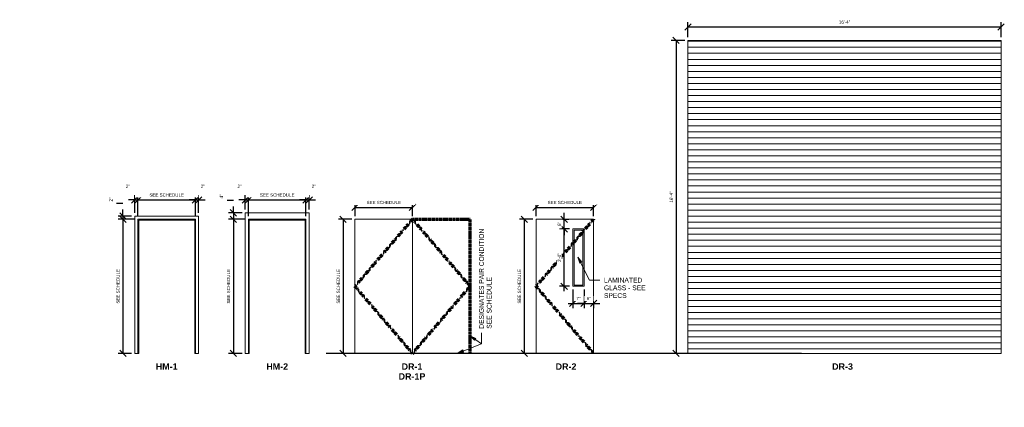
# Model space of a CAD drawing. Header units: inches. Extents: x 32 to 1061, y -183 to 263.
# Tile 1 of 16: x 32 to 649, y 20 to 263. Entities that reach past the tile are written whole.
import ezdxf

# ---------------------------------------------------------------- set-up
doc = ezdxf.new("R2010")
doc.units = ezdxf.units.IN
doc.header["$MEASUREMENT"] = 0
doc.linetypes.add('Hidden', pattern=[0.28125, 0.1875, -0.09375])
doc.linetypes.add('Hidden 1_8_', pattern=[0.1875, 0.125, -0.0625])
for name, color, linetype, lineweight in [('A-ANNO-DIMS', 211, 'Continuous', 9), ('A-DETL', 90, 'Continuous', 70), ('A-DETL-GENF', 92, 'Continuous', 9), ('A-DETL-HDLN', 90, 'Hidden 1_8_', 9), ('A-DETL-MEDM', 33, 'Continuous', 30), ('A-DETL-THIN', 151, 'Continuous', 9), ('G-ANNO-TEXT', 231, 'Continuous', 9)]:
    doc.layers.add(name, color=color, linetype=linetype, lineweight=lineweight)
doc.layers.add('PDF_Solid Fills', color=7, linetype='Continuous')
doc.styles.add('Arial', font='arial.ttf', dxfattribs={"height": 2})
doc.styles.add('Arial_B', font='arialbd.ttf', dxfattribs={"height": 0.125})
doc.dimstyles.new('Linear_-_3_32__Arial_-_INCHES', dxfattribs={"dimscale": 12, "dimtxt": 2, "dimasz": 0.333333, "dimexe": 0.25, "dimexo": 0.166667, "dimgap": 0.166667, "dimtad": 1, "dimdec": 5, "dimrnd": 0.03125, "dimzin": 3, "dimdsep": 46, "dimlunit": 4, "dimtxsty": 'Arial', "dimblk1": 'OBLIQUE', "dimblk2": 'OBLIQUE', "dimsah": 1, "dimcen": 0.09, "dimdle": 0.25, "dimazin": 0, "dimtfac": 1, "dimtdec": 5, "dimtix": 1, "dimtmove": 1, "dimatfit": 3, "dimfxl": 1, "dimtvp": 1, "dimtfill": 1, "dimfrac": 2, "dimtolj": 1, "dimtzin": 0, "dimarcsym": 2})
doc.dimstyles.new('Linear_-_3_32__Arial_-_INCHES_1', dxfattribs={"dimscale": 12, "dimtxt": 3.060778, "dimasz": 0.333333, "dimexe": 0.25, "dimexo": 0.166667, "dimgap": 0.166667, "dimtad": 1, "dimdec": 5, "dimrnd": 0.03125, "dimzin": 3, "dimdsep": 46, "dimlunit": 4, "dimtxsty": 'Arial', "dimblk1": 'OBLIQUE', "dimblk2": 'OBLIQUE', "dimsah": 1, "dimcen": 0.09, "dimdle": 0.25, "dimazin": 0, "dimtfac": 1, "dimtdec": 4, "dimtix": 1, "dimtmove": 0, "dimatfit": 3, "dimfxl": 1, "dimtvp": 1, "dimtfill": 1, "dimfrac": 2, "dimtolj": 1, "dimtzin": 0, "dimarcsym": 2})
doc.dimstyles.new('USACE_-_Slash_-_3_32__Arial', dxfattribs={"dimscale": 12, "dimtxt": 2, "dimasz": 0.333333, "dimexe": 0.25, "dimexo": 0.166667, "dimgap": 0.166667, "dimtad": 1, "dimdec": 5, "dimrnd": 0.03125, "dimzin": 1, "dimdsep": 46, "dimlunit": 4, "dimtxsty": 'Arial', "dimblk1": 'OBLIQUE', "dimblk2": 'OBLIQUE', "dimsah": 1, "dimcen": 0.09, "dimazin": 0, "dimtfac": 1, "dimtdec": 5, "dimtix": 1, "dimtmove": 0, "dimatfit": 3, "dimfxl": 1, "dimtvp": 1, "dimtfill": 1, "dimfrac": 2, "dimtolj": 1, "dimtzin": 0, "dimarcsym": 2})

# ---------------------------------------------------------------- blocks, each defined once
blk = doc.blocks.new('_Oblique')
at = {"color": 0, "linetype": 'ByBlock', "lineweight": -2}
blk.add_line((-0.5, -0.5), (0.5, 0.5), dxfattribs=at)
blk = doc.blocks.new('*D35')
at = {"layer": 'A-ANNO-DIMS', "color": 0, "lineweight": -2, "transparency": 16777216}
for p, q in [((173.65, 149.95), (169.65, 149.95)), ((173.65, 143.82), (173.65, 152.95)), ((173.65, 149.95), (175.65, 149.95)), ((175.65, 139.82), (175.65, 152.95)), ((175.65, 149.95), (179.65, 149.95))]:
    blk.add_line(p, q, dxfattribs=at)
at = {"layer": 'A-ANNO-DIMS', "color": 0, "lineweight": -2, "transparency": 16777216, "xscale": 3.999999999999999, "yscale": 3.999999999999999, "zscale": 3.999999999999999}
blk.add_blockref('_Oblique', (173.65, 149.95), dxfattribs=at)
at = {"layer": 'A-ANNO-DIMS', "color": 0, "lineweight": -2, "transparency": 16777216, "xscale": 3.999999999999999, "yscale": 3.999999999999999, "zscale": 3.999999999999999, "rotation": 180}
blk.add_blockref('_Oblique', (175.65, 149.95), dxfattribs=at)
at = {"layer": 'A-ANNO-DIMS', "color": 0, "transparency": 16777216, "insert": (168.82, 159.46), "char_height": 2, "width": 4.577, "attachment_point": 1, "line_spacing_factor": 0.941778, "style": 'Arial', "bg_fill": 3, "box_fill_scale": 1.25, "bg_fill_color": 256, "bg_fill_true_color": 13158600, "bg_fill_transparency": 0}
blk.add_mtext('\\A1;2"', dxfattribs=at)
blk = doc.blocks.new('*D36')
at = {"layer": 'A-ANNO-DIMS', "color": 0, "lineweight": -2, "transparency": 16777216}
for p, q in [((211.65, 149.95), (207.65, 149.95)), ((211.65, 139.82), (211.65, 152.95)), ((211.65, 149.95), (213.65, 149.95)), ((213.65, 143.82), (213.65, 152.95)), ((213.65, 149.95), (217.65, 149.95))]:
    blk.add_line(p, q, dxfattribs=at)
at = {"layer": 'A-ANNO-DIMS', "color": 0, "lineweight": -2, "transparency": 16777216, "xscale": 3.999999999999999, "yscale": 3.999999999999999, "zscale": 3.999999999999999}
blk.add_blockref('_Oblique', (211.65, 149.95), dxfattribs=at)
at = {"layer": 'A-ANNO-DIMS', "color": 0, "lineweight": -2, "transparency": 16777216, "xscale": 3.999999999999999, "yscale": 3.999999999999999, "zscale": 3.999999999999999, "rotation": 180}
blk.add_blockref('_Oblique', (213.65, 149.95), dxfattribs=at)
at = {"layer": 'A-ANNO-DIMS', "color": 0, "transparency": 16777216, "insert": (215.25, 159.46), "char_height": 2, "width": 4.577, "attachment_point": 1, "line_spacing_factor": 0.941778, "style": 'Arial', "bg_fill": 3, "box_fill_scale": 1.25, "bg_fill_color": 256, "bg_fill_true_color": 13158600, "bg_fill_transparency": 0}
blk.add_mtext('\\A1;2"', dxfattribs=at)
blk = doc.blocks.new('*D37')
at = {"layer": 'A-ANNO-DIMS', "color": 0, "lineweight": -2, "transparency": 16777216}
for p, q in [((175.65, 139.82), (175.65, 152.95)), ((175.65, 149.95), (211.65, 149.95)), ((211.65, 139.82), (211.65, 152.95))]:
    blk.add_line(p, q, dxfattribs=at)
at = {"layer": 'A-ANNO-DIMS', "color": 0, "lineweight": -2, "transparency": 16777216, "xscale": 3.999999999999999, "yscale": 3.999999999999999, "zscale": 3.999999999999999, "rotation": 180}
blk.add_blockref('_Oblique', (175.65, 149.95), dxfattribs=at)
at = {"layer": 'A-ANNO-DIMS', "color": 0, "lineweight": -2, "transparency": 16777216, "xscale": 3.999999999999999, "yscale": 3.999999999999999, "zscale": 3.999999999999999}
blk.add_blockref('_Oblique', (211.65, 149.95), dxfattribs=at)
at = {"layer": 'A-ANNO-DIMS', "color": 0, "transparency": 16777216, "insert": (193.65, 152.98), "char_height": 2, "width": 38.6506, "attachment_point": 5, "style": 'Arial', "bg_fill": 3, "box_fill_scale": 1.25, "bg_fill_color": 256, "bg_fill_true_color": 13158600, "bg_fill_transparency": 0}
blk.add_mtext('\\A1;SEE SCHEDULE', dxfattribs=at)
blk = doc.blocks.new('*D38')
at = {"layer": 'A-ANNO-DIMS', "color": 0, "lineweight": -2, "transparency": 16777216}
for p, q in [((173.65, 137.82), (163.23, 137.82)), ((166.23, 137.82), (166.23, 53.82)), ((171.65, 53.82), (163.23, 53.82))]:
    blk.add_line(p, q, dxfattribs=at)
at = {"layer": 'A-ANNO-DIMS', "color": 0, "lineweight": -2, "transparency": 16777216, "xscale": 3.999999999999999, "yscale": 3.999999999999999, "zscale": 3.999999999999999}
for p, rotation in [((166.23, 137.82), 90), ((166.23, 53.82), 270)]:
    blk.add_blockref('_Oblique', p, dxfattribs=dict(at, rotation=rotation))
at = {"layer": 'A-ANNO-DIMS', "color": 0, "transparency": 16777216, "insert": (163.19, 95.82), "char_height": 2, "width": 38.6506, "attachment_point": 5, "rotation": 90, "style": 'Arial', "bg_fill": 3, "box_fill_scale": 1.25, "bg_fill_color": 256, "bg_fill_true_color": 13158600, "bg_fill_transparency": 0}
blk.add_mtext('\\A1;SEE SCHEDULE', dxfattribs=at)
blk = doc.blocks.new('*D39')
at = {"layer": 'A-ANNO-DIMS', "color": 0, "lineweight": -2, "transparency": 16777216}
for p, q in [((162.23, 149.82), (166.23, 149.82)), ((171.65, 141.82), (163.23, 141.82)), ((166.23, 141.82), (166.23, 145.82)), ((166.23, 141.82), (166.23, 137.82)), ((173.65, 137.82), (163.23, 137.82)), ((166.23, 137.82), (166.23, 133.82))]:
    blk.add_line(p, q, dxfattribs=at)
at = {"layer": 'A-ANNO-DIMS', "color": 0, "lineweight": -2, "transparency": 16777216, "xscale": 3.999999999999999, "yscale": 3.999999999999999, "zscale": 3.999999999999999}
for p, rotation in [((166.23, 141.82), 270), ((166.23, 137.82), 90)]:
    blk.add_blockref('_Oblique', p, dxfattribs=dict(at, rotation=rotation))
at = {"layer": 'A-ANNO-DIMS', "color": 0, "transparency": 16777216, "insert": (157.7, 150.87), "char_height": 2, "width": 4.577, "attachment_point": 1, "rotation": 90, "line_spacing_factor": 0.941778, "style": 'Arial', "bg_fill": 3, "box_fill_scale": 1.25, "bg_fill_color": 256, "bg_fill_true_color": 13158600, "bg_fill_transparency": 0}
blk.add_mtext('\\A1;4"', dxfattribs=at)
blk = doc.blocks.new('*D40')
at = {"layer": 'A-ANNO-DIMS', "color": 0, "lineweight": -2, "transparency": 16777216}
for p, q in [((104.48, 149.95), (100.48, 149.95)), ((104.48, 141.82), (104.48, 152.95)), ((104.48, 149.95), (106.48, 149.95)), ((106.48, 139.82), (106.48, 152.95)), ((106.48, 149.95), (110.48, 149.95))]:
    blk.add_line(p, q, dxfattribs=at)
at = {"layer": 'A-ANNO-DIMS', "color": 0, "lineweight": -2, "transparency": 16777216, "xscale": 3.999999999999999, "yscale": 3.999999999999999, "zscale": 3.999999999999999}
blk.add_blockref('_Oblique', (104.48, 149.95), dxfattribs=at)
at = {"layer": 'A-ANNO-DIMS', "color": 0, "lineweight": -2, "transparency": 16777216, "xscale": 3.999999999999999, "yscale": 3.999999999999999, "zscale": 3.999999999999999, "rotation": 180}
blk.add_blockref('_Oblique', (106.48, 149.95), dxfattribs=at)
at = {"layer": 'A-ANNO-DIMS', "color": 0, "transparency": 16777216, "insert": (98.92, 159.46), "char_height": 2, "width": 4.577, "attachment_point": 1, "line_spacing_factor": 0.941778, "style": 'Arial', "bg_fill": 3, "box_fill_scale": 1.25, "bg_fill_color": 256, "bg_fill_true_color": 13158600, "bg_fill_transparency": 0}
blk.add_mtext('\\A1;2"', dxfattribs=at)
blk = doc.blocks.new('*D41')
at = {"layer": 'A-ANNO-DIMS', "color": 0, "lineweight": -2, "transparency": 16777216}
for p, q in [((142.48, 149.95), (138.48, 149.95)), ((142.48, 139.82), (142.48, 152.95)), ((142.48, 149.95), (144.48, 149.95)), ((144.48, 141.82), (144.48, 152.95)), ((144.48, 149.95), (148.48, 149.95))]:
    blk.add_line(p, q, dxfattribs=at)
at = {"layer": 'A-ANNO-DIMS', "color": 0, "lineweight": -2, "transparency": 16777216, "xscale": 3.999999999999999, "yscale": 3.999999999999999, "zscale": 3.999999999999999}
blk.add_blockref('_Oblique', (142.48, 149.95), dxfattribs=at)
at = {"layer": 'A-ANNO-DIMS', "color": 0, "lineweight": -2, "transparency": 16777216, "xscale": 3.999999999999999, "yscale": 3.999999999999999, "zscale": 3.999999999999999, "rotation": 180}
blk.add_blockref('_Oblique', (144.48, 149.95), dxfattribs=at)
at = {"layer": 'A-ANNO-DIMS', "color": 0, "transparency": 16777216, "insert": (145.82, 159.46), "char_height": 2, "width": 4.577, "attachment_point": 1, "line_spacing_factor": 0.941778, "style": 'Arial', "bg_fill": 3, "box_fill_scale": 1.25, "bg_fill_color": 256, "bg_fill_true_color": 13158600, "bg_fill_transparency": 0}
blk.add_mtext('\\A1;2"', dxfattribs=at)
blk = doc.blocks.new('*D42')
at = {"layer": 'A-ANNO-DIMS', "color": 0, "lineweight": -2, "transparency": 16777216}
for p, q in [((106.48, 139.82), (106.48, 152.95)), ((106.48, 149.95), (142.48, 149.95)), ((142.48, 139.82), (142.48, 152.95))]:
    blk.add_line(p, q, dxfattribs=at)
at = {"layer": 'A-ANNO-DIMS', "color": 0, "lineweight": -2, "transparency": 16777216, "xscale": 3.999999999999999, "yscale": 3.999999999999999, "zscale": 3.999999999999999, "rotation": 180}
blk.add_blockref('_Oblique', (106.48, 149.95), dxfattribs=at)
at = {"layer": 'A-ANNO-DIMS', "color": 0, "lineweight": -2, "transparency": 16777216, "xscale": 3.999999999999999, "yscale": 3.999999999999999, "zscale": 3.999999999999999}
blk.add_blockref('_Oblique', (142.48, 149.95), dxfattribs=at)
at = {"layer": 'A-ANNO-DIMS', "color": 0, "transparency": 16777216, "insert": (124.48, 152.98), "char_height": 2, "width": 38.6506, "attachment_point": 5, "style": 'Arial', "bg_fill": 3, "box_fill_scale": 1.25, "bg_fill_color": 256, "bg_fill_true_color": 13158600, "bg_fill_transparency": 0}
blk.add_mtext('\\A1;SEE SCHEDULE', dxfattribs=at)
blk = doc.blocks.new('*D43')
at = {"layer": 'A-ANNO-DIMS', "color": 0, "lineweight": -2, "transparency": 16777216}
for p, q in [((104.48, 137.82), (94.05, 137.82)), ((97.05, 137.82), (97.05, 53.82)), ((102.48, 53.82), (94.05, 53.82))]:
    blk.add_line(p, q, dxfattribs=at)
at = {"layer": 'A-ANNO-DIMS', "color": 0, "lineweight": -2, "transparency": 16777216, "xscale": 3.999999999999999, "yscale": 3.999999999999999, "zscale": 3.999999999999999}
for p, rotation in [((97.05, 137.82), 90), ((97.05, 53.82), 270)]:
    blk.add_blockref('_Oblique', p, dxfattribs=dict(at, rotation=rotation))
at = {"layer": 'A-ANNO-DIMS', "color": 0, "transparency": 16777216, "insert": (94.02, 95.82), "char_height": 2, "width": 38.6506, "attachment_point": 5, "rotation": 90, "style": 'Arial', "bg_fill": 3, "box_fill_scale": 1.25, "bg_fill_color": 256, "bg_fill_true_color": 13158600, "bg_fill_transparency": 0}
blk.add_mtext('\\A1;SEE SCHEDULE', dxfattribs=at)
blk = doc.blocks.new('*D44')
at = {"layer": 'A-ANNO-DIMS', "color": 0, "lineweight": -2, "transparency": 16777216}
for p, q in [((93.05, 147.82), (97.05, 147.82)), ((97.05, 139.82), (97.05, 143.82)), ((102.48, 139.82), (94.05, 139.82)), ((104.48, 137.82), (94.05, 137.82)), ((97.05, 139.82), (97.05, 137.82)), ((97.05, 137.82), (97.05, 133.82))]:
    blk.add_line(p, q, dxfattribs=at)
at = {"layer": 'A-ANNO-DIMS', "color": 0, "lineweight": -2, "transparency": 16777216, "xscale": 3.999999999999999, "yscale": 3.999999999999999, "zscale": 3.999999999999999}
for p, rotation in [((97.05, 139.82), 270), ((97.05, 137.82), 90)]:
    blk.add_blockref('_Oblique', p, dxfattribs=dict(at, rotation=rotation))
at = {"layer": 'A-ANNO-DIMS', "color": 0, "transparency": 16777216, "insert": (88.55, 148.87), "char_height": 2, "width": 4.577, "attachment_point": 1, "rotation": 90, "line_spacing_factor": 0.941778, "style": 'Arial', "bg_fill": 3, "box_fill_scale": 1.25, "bg_fill_color": 256, "bg_fill_true_color": 13158600, "bg_fill_transparency": 0}
blk.add_mtext('\\A1;2"', dxfattribs=at)
blk = doc.blocks.new('*D45')
at = {"layer": 'A-ANNO-DIMS', "color": 0, "lineweight": -2, "transparency": 16777216}
for p, q in [((240.34, 137.82), (231.91, 137.82)), ((234.91, 137.82), (234.91, 53.82)), ((240.34, 53.82), (231.91, 53.82))]:
    blk.add_line(p, q, dxfattribs=at)
at = {"layer": 'A-ANNO-DIMS', "color": 0, "lineweight": -2, "transparency": 16777216, "xscale": 3.999999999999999, "yscale": 3.999999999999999, "zscale": 3.999999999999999}
for p, rotation in [((234.91, 137.82), 90), ((234.91, 53.82), 270)]:
    blk.add_blockref('_Oblique', p, dxfattribs=dict(at, rotation=rotation))
at = {"layer": 'A-ANNO-DIMS', "color": 0, "transparency": 16777216, "insert": (231.88, 95.82), "char_height": 2, "width": 38.6506, "attachment_point": 5, "rotation": 90, "style": 'Arial', "bg_fill": 3, "box_fill_scale": 1.25, "bg_fill_color": 256, "bg_fill_true_color": 13158600, "bg_fill_transparency": 0}
blk.add_mtext('\\A1;SEE SCHEDULE', dxfattribs=at)
blk = doc.blocks.new('*D46')
at = {"layer": 'A-ANNO-DIMS', "color": 0, "lineweight": -2, "transparency": 16777216}
for p, q in [((448.77, 249.82), (440.34, 249.82)), ((443.34, 249.82), (443.34, 53.82)), ((448.77, 53.82), (440.34, 53.82))]:
    blk.add_line(p, q, dxfattribs=at)
at = {"layer": 'A-ANNO-DIMS', "color": 0, "lineweight": -2, "transparency": 16777216, "xscale": 3.999999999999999, "yscale": 3.999999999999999, "zscale": 3.999999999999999}
for p, rotation in [((443.34, 249.82), 90), ((443.34, 53.82), 270)]:
    blk.add_blockref('_Oblique', p, dxfattribs=dict(at, rotation=rotation))
at = {"layer": 'A-ANNO-DIMS', "color": 0, "transparency": 16777216, "insert": (440.32, 151.82), "char_height": 2, "width": 15.5958, "attachment_point": 5, "rotation": 90, "style": 'Arial', "bg_fill": 3, "box_fill_scale": 1.25, "bg_fill_color": 256, "bg_fill_true_color": 13158600, "bg_fill_transparency": 0}
blk.add_mtext('\\A1;16\'-4"', dxfattribs=at)
blk = doc.blocks.new('*D47')
at = {"layer": 'A-ANNO-DIMS', "color": 0, "lineweight": -2, "transparency": 16777216}
for p, q in [((450.77, 251.82), (450.77, 261.27)), ((646.77, 251.82), (646.77, 261.27)), ((450.77, 258.27), (646.77, 258.27))]:
    blk.add_line(p, q, dxfattribs=at)
at = {"layer": 'A-ANNO-DIMS', "color": 0, "lineweight": -2, "transparency": 16777216, "xscale": 3.999999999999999, "yscale": 3.999999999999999, "zscale": 3.999999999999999, "rotation": 180}
blk.add_blockref('_Oblique', (450.77, 258.27), dxfattribs=at)
at = {"layer": 'A-ANNO-DIMS', "color": 0, "lineweight": -2, "transparency": 16777216, "xscale": 3.999999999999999, "yscale": 3.999999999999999, "zscale": 3.999999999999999}
blk.add_blockref('_Oblique', (646.77, 258.27), dxfattribs=at)
at = {"layer": 'A-ANNO-DIMS', "color": 0, "transparency": 16777216, "insert": (548.77, 261.3), "char_height": 2, "width": 15.5958, "attachment_point": 5, "style": 'Arial', "bg_fill": 3, "box_fill_scale": 1.25, "bg_fill_color": 256, "bg_fill_true_color": 13158600, "bg_fill_transparency": 0}
blk.add_mtext('\\A1;16\'-4"', dxfattribs=at)
blk = doc.blocks.new('*D48')
at = {"layer": 'A-ANNO-DIMS', "color": 0, "lineweight": -2, "transparency": 16777216}
for p, q in [((353.68, 137.82), (345.26, 137.82)), ((348.26, 137.82), (348.26, 53.82)), ((353.68, 53.82), (345.26, 53.82))]:
    blk.add_line(p, q, dxfattribs=at)
at = {"layer": 'A-ANNO-DIMS', "color": 0, "lineweight": -2, "transparency": 16777216, "xscale": 3.999999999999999, "yscale": 3.999999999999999, "zscale": 3.999999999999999}
for p, rotation in [((348.26, 137.82), 90), ((348.26, 53.82), 270)]:
    blk.add_blockref('_Oblique', p, dxfattribs=dict(at, rotation=rotation))
at = {"layer": 'A-ANNO-DIMS', "color": 0, "transparency": 16777216, "insert": (345.23, 95.82), "char_height": 2, "width": 38.6506, "attachment_point": 5, "rotation": 90, "style": 'Arial', "bg_fill": 3, "box_fill_scale": 1.25, "bg_fill_color": 256, "bg_fill_true_color": 13158600, "bg_fill_transparency": 0}
blk.add_mtext('\\A1;SEE SCHEDULE', dxfattribs=at)
blk = doc.blocks.new('*D49')
at = {"layer": 'A-ANNO-DIMS', "color": 0, "lineweight": -2, "transparency": 16777216}
for p, q in [((355.68, 139.82), (355.68, 148.27)), ((391.68, 139.82), (391.68, 148.27)), ((355.68, 145.27), (391.68, 145.27))]:
    blk.add_line(p, q, dxfattribs=at)
at = {"layer": 'A-ANNO-DIMS', "color": 0, "lineweight": -2, "transparency": 16777216, "xscale": 3.999999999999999, "yscale": 3.999999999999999, "zscale": 3.999999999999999, "rotation": 180}
blk.add_blockref('_Oblique', (355.68, 145.27), dxfattribs=at)
at = {"layer": 'A-ANNO-DIMS', "color": 0, "lineweight": -2, "transparency": 16777216, "xscale": 3.999999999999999, "yscale": 3.999999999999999, "zscale": 3.999999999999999}
blk.add_blockref('_Oblique', (391.68, 145.27), dxfattribs=at)
at = {"layer": 'A-ANNO-DIMS', "color": 0, "transparency": 16777216, "insert": (373.68, 148.31), "char_height": 2, "width": 38.6506, "attachment_point": 5, "style": 'Arial', "bg_fill": 3, "box_fill_scale": 1.25, "bg_fill_color": 256, "bg_fill_true_color": 13158600, "bg_fill_transparency": 0}
blk.add_mtext('\\A1;SEE SCHEDULE', dxfattribs=at)
blk = doc.blocks.new('*D50')
at = {"layer": 'A-ANNO-DIMS', "color": 0, "lineweight": -2, "transparency": 16777216}
for p, q in [((242.34, 139.82), (242.34, 148.27)), ((278.34, 139.82), (278.34, 148.27)), ((242.34, 145.27), (278.34, 145.27))]:
    blk.add_line(p, q, dxfattribs=at)
at = {"layer": 'A-ANNO-DIMS', "color": 0, "lineweight": -2, "transparency": 16777216, "xscale": 3.999999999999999, "yscale": 3.999999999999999, "zscale": 3.999999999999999, "rotation": 180}
blk.add_blockref('_Oblique', (242.34, 145.27), dxfattribs=at)
at = {"layer": 'A-ANNO-DIMS', "color": 0, "lineweight": -2, "transparency": 16777216, "xscale": 3.999999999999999, "yscale": 3.999999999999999, "zscale": 3.999999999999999}
blk.add_blockref('_Oblique', (278.34, 145.27), dxfattribs=at)
at = {"layer": 'A-ANNO-DIMS', "color": 0, "transparency": 16777216, "insert": (260.34, 148.31), "char_height": 2, "width": 38.6506, "attachment_point": 5, "style": 'Arial', "bg_fill": 3, "box_fill_scale": 1.25, "bg_fill_color": 256, "bg_fill_true_color": 13158600, "bg_fill_transparency": 0}
blk.add_mtext('\\A1;SEE SCHEDULE', dxfattribs=at)
blk = doc.blocks.new('*D51')
at = {"layer": 'A-ANNO-DIMS', "color": 0, "lineweight": -2, "transparency": 16777216}
for p, q in [((378.68, 93.82), (378.68, 82.15)), ((385.68, 93.82), (385.68, 82.15)), ((375.68, 85.15), (388.68, 85.15))]:
    blk.add_line(p, q, dxfattribs=at)
at = {"layer": 'A-ANNO-DIMS', "color": 0, "lineweight": -2, "transparency": 16777216, "xscale": 3.999999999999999, "yscale": 3.999999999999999, "zscale": 3.999999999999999, "rotation": 180}
blk.add_blockref('_Oblique', (378.68, 85.15), dxfattribs=at)
at = {"layer": 'A-ANNO-DIMS', "color": 0, "lineweight": -2, "transparency": 16777216, "xscale": 3.999999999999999, "yscale": 3.999999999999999, "zscale": 3.999999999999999}
blk.add_blockref('_Oblique', (385.68, 85.15), dxfattribs=at)
at = {"layer": 'A-ANNO-DIMS', "color": 0, "transparency": 16777216, "insert": (382.18, 88.15), "char_height": 2, "width": 4.577, "attachment_point": 5, "style": 'Arial', "bg_fill": 3, "box_fill_scale": 1.25, "bg_fill_color": 256, "bg_fill_true_color": 13158600, "bg_fill_transparency": 0}
blk.add_mtext('\\A1;7"', dxfattribs=at)
blk = doc.blocks.new('*D52')
at = {"layer": 'A-ANNO-DIMS', "color": 0, "lineweight": -2, "transparency": 16777216}
for p, q in [((385.68, 93.82), (385.68, 82.15)), ((385.68, 85.15), (381.68, 85.15)), ((385.68, 85.15), (391.68, 85.15)), ((391.68, 85.98), (391.68, 82.15)), ((391.68, 85.15), (395.68, 85.15))]:
    blk.add_line(p, q, dxfattribs=at)
at = {"layer": 'A-ANNO-DIMS', "color": 0, "lineweight": -2, "transparency": 16777216, "xscale": 3.999999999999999, "yscale": 3.999999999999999, "zscale": 3.999999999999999}
blk.add_blockref('_Oblique', (385.68, 85.15), dxfattribs=at)
at = {"layer": 'A-ANNO-DIMS', "color": 0, "lineweight": -2, "transparency": 16777216, "xscale": 3.999999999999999, "yscale": 3.999999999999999, "zscale": 3.999999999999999, "rotation": 180}
blk.add_blockref('_Oblique', (391.68, 85.15), dxfattribs=at)
at = {"layer": 'A-ANNO-DIMS', "color": 0, "transparency": 16777216, "insert": (388.68, 88.17), "char_height": 2, "width": 4.577, "attachment_point": 5, "style": 'Arial', "bg_fill": 3, "box_fill_scale": 1.25, "bg_fill_color": 256, "bg_fill_true_color": 13158600, "bg_fill_transparency": 0}
blk.add_mtext('\\A1;6"', dxfattribs=at)
blk = doc.blocks.new('*D53')
at = {"layer": 'A-ANNO-DIMS', "color": 0, "lineweight": -2, "transparency": 16777216}
for p, q in [((376.68, 131.82), (370.25, 131.82)), ((373.25, 92.82), (373.25, 134.82)), ((376.68, 95.82), (370.25, 95.82))]:
    blk.add_line(p, q, dxfattribs=at)
at = {"layer": 'A-ANNO-DIMS', "color": 0, "lineweight": -2, "transparency": 16777216, "xscale": 3.999999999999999, "yscale": 3.999999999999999, "zscale": 3.999999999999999}
for p, rotation in [((373.25, 131.82), 90), ((373.25, 95.82), 270)]:
    blk.add_blockref('_Oblique', p, dxfattribs=dict(at, rotation=rotation))
at = {"layer": 'A-ANNO-DIMS', "color": 0, "transparency": 16777216, "insert": (370.23, 113.82), "char_height": 2, "width": 12.827, "attachment_point": 5, "rotation": 90, "style": 'Arial', "bg_fill": 3, "box_fill_scale": 1.25, "bg_fill_color": 256, "bg_fill_true_color": 13158600, "bg_fill_transparency": 0}
blk.add_mtext('\\A1;3\'-0"', dxfattribs=at)
blk = doc.blocks.new('*D54')
at = {"layer": 'A-ANNO-DIMS', "color": 0, "lineweight": -2, "transparency": 16777216}
for p, q in [((373.25, 137.82), (373.25, 141.82)), ((372.42, 137.82), (376.25, 137.82)), ((373.25, 131.82), (373.25, 137.82)), ((376.68, 131.82), (370.25, 131.82)), ((373.25, 131.82), (373.25, 127.82))]:
    blk.add_line(p, q, dxfattribs=at)
at = {"layer": 'A-ANNO-DIMS', "color": 0, "lineweight": -2, "transparency": 16777216, "xscale": 3.999999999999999, "yscale": 3.999999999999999, "zscale": 3.999999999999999}
for p, rotation in [((373.25, 137.82), 270), ((373.25, 131.82), 90)]:
    blk.add_blockref('_Oblique', p, dxfattribs=dict(at, rotation=rotation))
at = {"layer": 'A-ANNO-DIMS', "color": 0, "transparency": 16777216, "insert": (370.23, 134.82), "char_height": 2, "width": 4.577, "attachment_point": 5, "rotation": 90, "style": 'Arial', "bg_fill": 3, "box_fill_scale": 1.25, "bg_fill_color": 256, "bg_fill_true_color": 13158600, "bg_fill_transparency": 0}
blk.add_mtext('\\A1;6"', dxfattribs=at)

msp = doc.modelspace()

# ---------------------------------------------------------------- hatches: boundary and pattern name
at = {"layer": 'A-DETL-GENF'}
h = msp.add_hatch(dxfattribs=at)
h.set_pattern_fill('FP1_1', style=0, pattern_type=2)
h.set_pattern_definition([(0, (0, 0), (0, 3.777), [])])
h.paths.add_polyline_path([(646.765344, 53.822208), (646.765344, 250.322208), (450.765344, 250.322208), (450.765344, 53.822208)])
at = {"layer": 'G-ANNO-TEXT'}
for points in [[(381.891475, 114.105922), (383.056747, 110.214958), (384.31726, 110.848159)], [(314.326221, 64.886477), (317.190878, 62.007033), (318.002946, 63.160455)], [(306.341052, 53.815044), (310.318545, 54.637851), (309.797256, 55.948612)]]:
    msp.add_hatch(color=7, dxfattribs=at).paths.add_polyline_path(points)
at = {"layer": 'PDF_Solid Fills', "transparency": 33554559}
h = msp.add_hatch(color=256, dxfattribs=at)
h.paths.add_polyline_path([(32.488333, 20.033333), (32.5125, 20.029167)], flags=0)
h.paths.add_polyline_path([(32.513333, 20.043333), (32.453333, 20.043333)], flags=0)
h.paths.add_polyline_path([(32.454167, 20.0575), (32.49, 20.0575)], flags=0)
h = msp.add_hatch(color=256, dxfattribs=at)
h.paths.add_polyline_path([(32.585, 20.033333), (32.609167, 20.029167)], flags=0)
h.paths.add_polyline_path([(32.61, 20.043333), (32.55, 20.043333)], flags=0)
h.paths.add_polyline_path([(32.550833, 20.0575), (32.586667, 20.0575)], flags=0)

# ---------------------------------------------------------------- linework, layer by layer
at = {"layer": 'A-DETL', "linetype": 'Hidden'}
for p, q in [((278.335471, 137.822208), (242.335471, 95.822208)), ((391.683405, 137.822208), (355.683405, 95.822208)), ((278.335471, 53.822208), (242.335471, 95.822208)), ((391.683405, 53.822208), (355.683405, 95.822208))]:
    msp.add_line(p, q, dxfattribs=at)
at = {"layer": 'A-DETL', "color": 8, "linetype": 'Hidden'}
for p, q in [((278.335471, 137.822208), (314.335471, 137.822208)), ((278.335471, 137.822208), (314.335471, 95.822208)), ((314.335471, 53.822208), (314.335471, 137.822208)), ((278.335471, 53.822208), (314.335471, 95.822208))]:
    msp.add_line(p, q, dxfattribs=at)
at = {"layer": 'A-DETL-HDLN'}
msp.add_line((379.588917, 112.877327), (379.588917, 112.680476), dxfattribs=at)
at = {"layer": 'A-DETL-MEDM'}
msp.add_line((521.86303, 53.822208), (224.225235, 53.822208), dxfattribs=at)
at = {"layer": 'A-DETL-THIN'}
for p, q in [((450.765344, 53.822208), (450.765344, 249.822208)), ((450.765344, 249.822208), (646.765344, 249.822208)), ((646.765344, 249.822208), (646.765344, 53.822208)), ((173.650432, 53.822208), (173.650432, 141.822208)), ((173.650432, 141.822208), (213.650432, 141.822208)), ((213.650432, 141.822208), (213.650432, 53.822208)), ((104.477203, 53.822208), (104.477203, 139.822208)), ((104.477203, 139.822208), (144.477203, 139.822208)), ((142.477203, 137.822208), (106.477203, 137.822208)), ((106.477203, 137.822208), (106.477203, 53.822208)), ((106.977203, 53.822208), (106.977203, 137.322208)), ((106.977203, 137.322208), (141.977203, 137.322208)), ((141.977203, 137.322208), (141.977203, 53.822208)), ((142.477203, 53.822208), (142.477203, 137.822208)), ((144.477203, 139.822208), (144.477203, 53.822208)), ((211.650432, 137.822208), (175.650432, 137.822208)), ((175.650432, 137.822208), (175.650432, 53.822208)), ((176.150432, 53.822208), (176.150432, 137.322208)), ((176.150432, 137.322208), (211.150432, 137.322208)), ((211.150432, 137.322208), (211.150432, 53.822208)), ((211.650432, 53.822208), (211.650432, 137.822208)), ((242.335471, 53.822208), (242.335471, 137.822208)), ((242.335471, 137.822208), (278.335471, 137.822208)), ((278.335471, 137.822208), (278.335471, 53.822208)), ((355.683405, 53.822208), (355.683405, 137.822208)), ((355.683405, 137.822208), (391.683405, 137.822208)), ((391.683405, 137.822208), (391.683405, 53.822208)), ((385.683405, 131.822208), (378.683405, 131.822208)), ((378.683405, 131.822208), (378.683405, 95.822208)), ((384.931436, 131.07024), (379.435373, 131.07024)), ((379.435373, 131.07024), (379.435373, 96.574177)), ((384.931436, 96.574177), (384.931436, 131.07024)), ((385.683405, 95.822208), (385.683405, 131.822208)), ((378.683405, 95.822208), (385.683405, 95.822208)), ((379.435373, 96.574177), (384.931436, 96.574177)), ((106.477203, 53.822208), (104.477203, 53.822208)), ((106.477203, 53.822208), (106.977203, 53.822208)), ((141.977203, 53.822208), (142.477203, 53.822208)), ((144.477203, 53.822208), (142.477203, 53.822208)), ((175.650432, 53.822208), (173.650432, 53.822208)), ((175.650432, 53.822208), (176.150432, 53.822208)), ((211.150432, 53.822208), (211.650432, 53.822208)), ((213.650432, 53.822208), (211.650432, 53.822208)), ((278.335471, 53.822208), (242.335471, 53.822208)), ((391.683405, 53.822208), (355.683405, 53.822208)), ((646.765344, 53.822208), (450.765344, 53.822208))]:
    msp.add_line(p, q, dxfattribs=at)
at = {"layer": 'G-ANNO-TEXT', "color": 7}
for p, q in [((381.891475, 114.105922), (383.056747, 110.214958)), ((384.31726, 110.848159), (381.891475, 114.105922)), ((381.891475, 114.105922), (389.137489, 99.68126)), ((383.056747, 110.214958), (384.31726, 110.848159)), ((389.137489, 99.68126), (395.623931, 99.68126)), ((314.326221, 64.886477), (317.190878, 62.007033)), ((318.002946, 63.160455), (314.326221, 64.886477)), ((314.326221, 64.886477), (321.492761, 59.840866)), ((317.190878, 62.007033), (318.002946, 63.160455)), ((321.492761, 59.840866), (321.492761, 66.670068)), ((321.492761, 59.840866), (321.492761, 66.670068)), ((306.341052, 53.815044), (321.492761, 59.840866)), ((309.797256, 55.948612), (306.341052, 53.815044)), ((310.318545, 54.637851), (309.797256, 55.948612)), ((306.341052, 53.815044), (310.318545, 54.637851))]:
    msp.add_line(p, q, dxfattribs=at)

# ---------------------------------------------------------------- texts
at = {"layer": 'G-ANNO-TEXT', "color": 7, "char_height": 3, "attachment_point": 1, "rotation": 90, "style": 'Arial'}
for s, insert, width in [('DESIGNATES PAIR CONDITION ', (319.992761, 69.230068), 78.073), ('SEE SCHEDULE', (324.826095, 69.230068), 39.794)]:
    msp.add_mtext(s, dxfattribs=dict(at, insert=insert, width=width))
at = {"layer": 'G-ANNO-TEXT', "color": 7, "char_height": 3, "attachment_point": 1, "style": 'Arial'}
for s, insert, width in [('LAMINATED ', (398.183931, 101.18126), 30.805), ('GLASS - SEE ', (398.183931, 96.347927), 33.431), ('SPECS', (398.183931, 91.514593), 17.473)]:
    msp.add_mtext(s, dxfattribs=dict(at, insert=insert, width=width))
at = {"layer": 'G-ANNO-TEXT', "color": 7, "lineweight": 30, "char_height": 4, "attachment_point": 1, "style": 'Arial_B'}
for s, insert, width in [('HM-1', (117.632357, 47.560771), 16.564), ('HM-2', (186.805585, 47.560771), 16.564), ('DR-1', (271.493681, 47.560771), 15.655), ('DR-2', (367.905638, 47.560771), 15.655), ('DR-3', (540.987576, 47.560771), 15.655), ('DR-1P', (269.616516, 41.385938), 20.2)]:
    msp.add_mtext(s, dxfattribs=dict(at, insert=insert, width=width))

# ---------------------------------------------------------------- next in the draw order: dimensions: what is measured, and where the dimension line sits
at = {"layer": 'A-ANNO-DIMS'}
dim = msp.add_linear_dim(base=(443.341436, 53.822208), p1=(450.765344, 249.822208), p2=(450.765344, 53.822208), angle=90, dimstyle='USACE_-_Slash_-_3_32__Arial', override={"dimpost": '<>', "dimfxl": 196}, dxfattribs=at)
dim.commit()
dim.dimension.update_dxf_attribs({"geometry": '*D46', "text_midpoint": (440.32029, 151.822208)})
for base, p1, p2, override, picture, middle in [((106.477203, 149.950025), (104.477203, 139.822208), (106.477203, 137.822208), {"dimpost": '<>', "dimfxl": 2.828427}, '*D40', (101.206049, 154.79243)), ((144.477203, 149.950025), (142.477203, 137.822208), (144.477203, 139.822208), {"dimpost": '<>', "dimfxl": 2.828427}, '*D41', (148.111421, 154.79243)), ((175.650432, 149.950025), (173.650432, 141.822208), (175.650432, 137.822208), {"dimpost": '<>', "dimfxl": 4.472136}, '*D35', (171.109802, 154.79243)), ((213.650432, 149.950025), (211.650432, 137.822208), (213.650432, 141.822208), {"dimpost": '<>', "dimfxl": 4.472136}, '*D36', (217.537071, 154.79243))]:
    dim = msp.add_linear_dim(base=base, p1=p1, p2=p2, dimstyle='Linear_-_3_32__Arial_-_INCHES', override=override, dxfattribs=at)
    dim.commit()
    dim.dimension.update_dxf_attribs({"geometry": picture, "text_midpoint": middle, "dimtype": 160})
for base, p1, p2, picture, middle in [((234.911564, 53.822208), (242.335471, 137.822208), (242.335471, 53.822208), '*D45', (231.877457, 95.822208)), ((348.259497, 53.822208), (355.683405, 137.822208), (355.683405, 53.822208), '*D48', (345.225391, 95.822208))]:
    dim = msp.add_linear_dim(base=base, p1=p1, p2=p2, angle=90, text='SEE SCHEDULE', dimstyle='USACE_-_Slash_-_3_32__Arial', override={"dimpost": '<>', "dimfxl": 84}, dxfattribs=at)
    dim.commit()
    dim.dimension.update_dxf_attribs({"geometry": picture, "text_midpoint": middle})
dim = msp.add_linear_dim(base=(385.683405, 85.152149), p1=(378.683405, 95.822208), p2=(385.683405, 95.822208), dimstyle='Linear_-_3_32__Arial_-_INCHES_1', override={"dimpost": '<>', "dimfxl": 7}, dxfattribs=at)
dim.commit()
dim.dimension.update_dxf_attribs({"geometry": '*D51', "text_midpoint": (382.183405, 88.152149)})

# ---------------------------------------------------------------- next in the draw order: dimensions: what is measured, and where the dimension line sits
for base, p1, p2, dimstyle, override, picture, middle in [((646.765344, 258.274829), (450.765344, 249.822208), (646.765344, 249.822208), 'USACE_-_Slash_-_3_32__Arial', {"dimpost": '<>', "dimfxl": 196}, '*D47', (548.765344, 261.295975)), ((391.683405, 85.152149), (385.683405, 95.822208), (391.683405, 87.980577), 'Linear_-_3_32__Arial_-_INCHES_1', {"dimpost": '<>', "dimfxl": 9.873763}, '*D52', (388.683405, 88.173295))]:
    dim = msp.add_linear_dim(base=base, p1=p1, p2=p2, dimstyle=dimstyle, override=override, dxfattribs=at)
    dim.commit()
    dim.dimension.update_dxf_attribs({"geometry": picture, "text_midpoint": middle})
for base, p1, p2, picture, middle in [((142.477203, 149.950025), (106.477203, 137.822208), (142.477203, 137.822208), '*D42', (124.477203, 152.984132)), ((211.650432, 149.950025), (175.650432, 137.822208), (211.650432, 137.822208), '*D37', (193.650432, 152.984132)), ((278.335471, 145.274829), (242.335471, 137.822208), (278.335471, 137.822208), '*D50', (260.335471, 148.308935)), ((391.683405, 145.274829), (355.683405, 137.822208), (391.683405, 137.822208), '*D49', (373.683405, 148.308935))]:
    dim = msp.add_linear_dim(base=base, p1=p1, p2=p2, text='SEE SCHEDULE', dimstyle='USACE_-_Slash_-_3_32__Arial', override={"dimpost": '<>', "dimfxl": 36}, dxfattribs=at)
    dim.commit()
    dim.dimension.update_dxf_attribs({"geometry": picture, "text_midpoint": middle})

# ---------------------------------------------------------------- next in the draw order: dimensions: what is measured, and where the dimension line sits
for base, p1, p2, picture, middle in [((97.053296, 53.822208), (106.477203, 137.822208), (104.477203, 53.822208), '*D43', (94.019189, 95.822208)), ((166.226524, 53.822208), (175.650432, 137.822208), (173.650432, 53.822208), '*D38', (163.192418, 95.822208))]:
    dim = msp.add_linear_dim(base=base, p1=p1, p2=p2, angle=90, text='SEE SCHEDULE', dimstyle='USACE_-_Slash_-_3_32__Arial', override={"dimpost": '<>', "dimfxl": 84.023806}, dxfattribs=at)
    dim.commit()
    dim.dimension.update_dxf_attribs({"geometry": picture, "text_midpoint": middle})
dim = msp.add_linear_dim(base=(373.249393, 131.822208), p1=(378.683405, 95.822208), p2=(378.683405, 131.822208), angle=90, dimstyle='Linear_-_3_32__Arial_-_INCHES_1', override={"dimpost": '<>', "dimfxl": 36}, dxfattribs=at)
dim.commit()
dim.dimension.update_dxf_attribs({"geometry": '*D53', "text_midpoint": (370.227565, 113.822208)})

# ---------------------------------------------------------------- next in the draw order: dimensions: what is measured, and where the dimension line sits
for base, p1, p2, override, picture, middle in [((166.226524, 137.822208), (173.650432, 141.822208), (175.650432, 137.822208), {"dimpost": '<>', "dimfxl": 4.472136}, '*D39', (161.369603, 145.058682)), ((97.053296, 137.822208), (104.477203, 139.822208), (106.477203, 137.822208), {"dimpost": '<>', "dimfxl": 2.828427}, '*D44', (92.305996, 143.896078))]:
    dim = msp.add_linear_dim(base=base, p1=p1, p2=p2, angle=90, dimstyle='Linear_-_3_32__Arial_-_INCHES', override=override, dxfattribs=at)
    dim.commit()
    dim.dimension.update_dxf_attribs({"geometry": picture, "text_midpoint": middle, "dimtype": 160, "text_rotation": 90})
dim = msp.add_linear_dim(base=(373.249393, 137.822208), p1=(378.683405, 131.822208), p2=(370.420966, 137.822208), angle=90, dimstyle='Linear_-_3_32__Arial_-_INCHES_1', override={"dimpost": '<>', "dimfxl": 10.211166}, dxfattribs=at)
dim.commit()
dim.dimension.update_dxf_attribs({"geometry": '*D54', "text_midpoint": (370.228247, 134.822208)})

doc.saveas('drawing.dxf')
